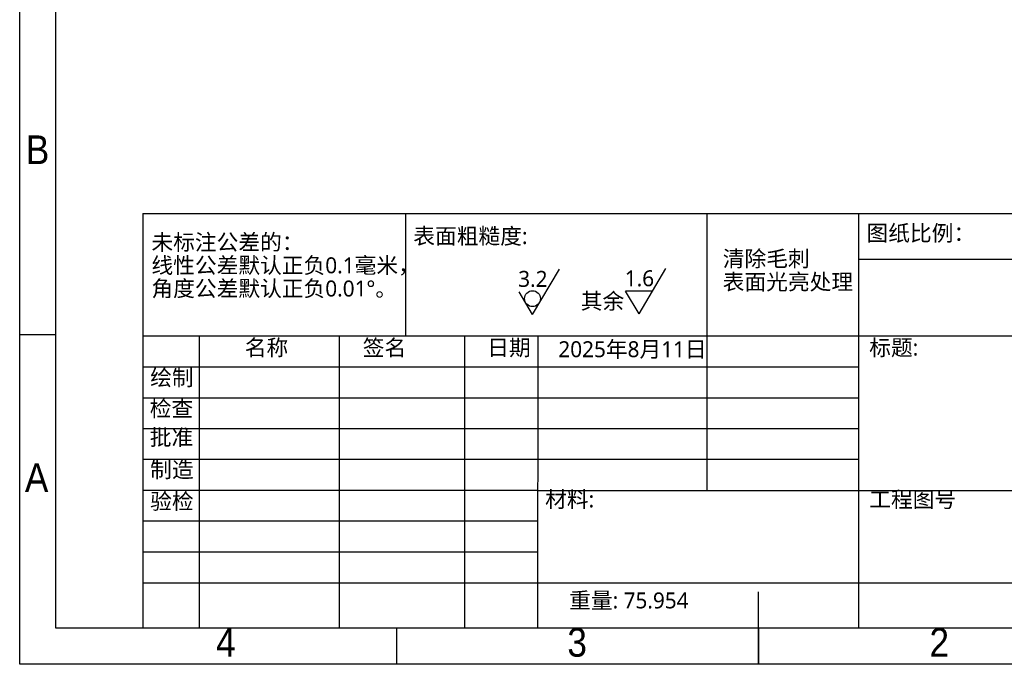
# Model space of a CAD drawing. Header units: millimetres. Extents: x 3 to 207, y 3 to 294.
# Tile 1 of 94: x 3 to 139, y 3 to 92. Entities that reach past the tile are written whole.
import ezdxf

# ---------------------------------------------------------------- set-up
doc = ezdxf.new("R2010")
doc.units = ezdxf.units.MM
for name, color, linetype in [('注释', 7, 'Continuous'), ('符号', 2, 'Continuous'), ('草图直线', 1, 'Continuous')]:
    doc.layers.add(name, color=color, linetype=linetype)
doc.styles.add('SLDTEXTSTYLE0', font='Microsoft YaHei.ttf')
doc.styles.add('SLDTEXTSTYLE1', font='Microsoft YaHei.ttf', dxfattribs={"bigfont": 'bigfont'})
doc.styles.add('SLDTEXTSTYLE2', font='Gothic.ttf', dxfattribs={"width": 0.913})

# ---------------------------------------------------------------- blocks, each defined once
blk = doc.blocks.new('SW_SFSYMBOL_0')
at = {"layer": '符号', "color": 0}
for p, q in [((1.97, -3.14), (5.68, 3.14)), ((1.97, -3.14), (0.12, 0)), ((3.83, 0), (0.12, 0))]:
    blk.add_line(p, q, dxfattribs=at)
at = {"layer": '符号', "color": 0, "char_height": 2.2, "attachment_point": 1}
for s, insert, style in [('1.6', (0, 2.89), 'SLDTEXTSTYLE0'), ('其余', (-6.08, -0.26), 'SLDTEXTSTYLE1')]:
    blk.add_mtext(s, dxfattribs=dict(at, insert=insert, style=style))
blk = doc.blocks.new('SW_SFSYMBOL_1')
at = {"layer": '符号', "color": 0}
for q in [(5.68, 3.14), (0.12, 0)]:
    blk.add_line((1.97, -3.14), q, dxfattribs=at)
blk.add_circle((1.97, -0.94), 1.1, dxfattribs=at)
at = {"layer": '符号', "color": 0, "insert": (0, 2.89), "char_height": 2.2, "attachment_point": 1, "style": 'SLDTEXTSTYLE0'}
blk.add_mtext('3.2', dxfattribs=at)

msp = doc.modelspace()

# ---------------------------------------------------------------- linework, layer by layer
at = {"layer": '草图直线'}
for p, q in [((3, 3), (3, 294)), ((8, 8), (8, 289)), ((20, 65.25), (202, 65.25)), ((20, 65.25), (20, 8)), ((56.3109, 48.2872), (56.3342, 65.25)), ((97.889, 65.25), (97.889, 27)), ((118.8, 65.25), (118.8, 8)), ((202, 58.875), (118.8, 58.875)), ((8, 48.5), (3, 48.5)), ((202.0001, 48.2872), (20, 48.2872)), ((27.8, 48.25), (27.8, 8)), ((47.0904, 48.2872), (47.0904, 8)), ((64.3989, 48.25), (64.3989, 8)), ((74.5447, 8), (74.6, 48.2872)), ((118.8, 44), (20, 44)), ((118.8, 39.75), (20, 39.75)), ((118.8, 35.5), (20, 35.5)), ((118.8, 31.25), (20, 31.25)), ((74.6, 27), (20, 27)), ((74.6, 27), (202, 27)), ((74.6, 22.7499), (20, 22.7499)), ((74.6, 18.5), (20, 18.5)), ((20, 14.25), (202, 14.25)), ((105, 2.999), (105, 13.001)), ((202, 8), (8, 8)), ((55, 8), (55, 3)), ((105, 8), (105, 3)), ((207, 3), (3, 3))]:
    msp.add_line(p, q, dxfattribs=at)

# ---------------------------------------------------------------- block references
at = {"layer": '符号'}
for name, p in [('SW_SFSYMBOL_1', (71.8278, 54.4172)), ('SW_SFSYMBOL_0', (86.5398, 54.5003))]:
    msp.add_blockref(name, p, dxfattribs=at)

# ---------------------------------------------------------------- texts
at = {"layer": '注释'}
for s, insert, char_height, attachment_point, style in [('B', (5.4706, 76.0136), 3.9687, 2, 'SLDTEXTSTYLE2'), ('图纸比例：', (119.9114, 63.6257), 2.2, 1, 'SLDTEXTSTYLE1'), ('未标注公差的：', (21.1842, 62.3785), 2.2, 1, 'SLDTEXTSTYLE1'), ('表面粗糙度:', (57.3386, 63.2135), 2.2, 1, 'SLDTEXTSTYLE1'), ('清除毛刺', (100.0626, 60.1015), 2.2, 1, 'SLDTEXTSTYLE1'), ('线性公差默认正负0.1毫米，', (21.1842, 59.1785), 2.2, 1, 'SLDTEXTSTYLE1'), ('表面光亮处理', (100.0626, 56.9015), 2.2, 1, 'SLDTEXTSTYLE1'), ('角度公差默认正负0.01°。', (21.1842, 55.9785), 2.2, 1, 'SLDTEXTSTYLE1'), ('名称', (34.0739, 47.8217), 2.2, 1, 'SLDTEXTSTYLE1'), ('签名', (50.364, 47.8059), 2.2, 1, 'SLDTEXTSTYLE1'), ('日期', (67.5451, 47.8204), 2.2, 1, 'SLDTEXTSTYLE1'), ('2025年8月11日', (77.3706, 47.5989), 2.2, 1, 'SLDTEXTSTYLE1'), ('标题:', (120.2866, 47.8204), 2.2, 1, 'SLDTEXTSTYLE1'), ('绘制', (21.0151, 43.6739), 2.2, 1, 'SLDTEXTSTYLE1'), ('检查', (20.954, 39.3986), 2.2, 1, 'SLDTEXTSTYLE1'), ('批准', (20.952, 35.421), 2.2, 1, 'SLDTEXTSTYLE1'), ('制造', (21.0126, 30.9779), 2.2, 1, 'SLDTEXTSTYLE1'), ('A', (5.3397, 30.7636), 3.9687, 2, 'SLDTEXTSTYLE2'), ('验检', (21.0073, 26.5938), 2.2, 1, 'SLDTEXTSTYLE1'), ('材料:', (75.5409, 26.8641), 2.2, 1, 'SLDTEXTSTYLE1'), ('工程图号', (120.2866, 26.8641), 2.2, 1, 'SLDTEXTSTYLE1'), ('重量: 75.954', (78.8638, 12.9189), 2.2, 1, 'SLDTEXTSTYLE1'), ('4', (31.46, 8.0136), 3.9687, 2, 'SLDTEXTSTYLE2'), ('3', (79.96, 8.0136), 3.9687, 2, 'SLDTEXTSTYLE2'), ('2', (129.96, 8.0136), 3.9687, 2, 'SLDTEXTSTYLE2')]:
    msp.add_mtext(s, dxfattribs=dict(at, insert=insert, char_height=char_height, attachment_point=attachment_point, style=style))

doc.saveas('drawing.dxf')
